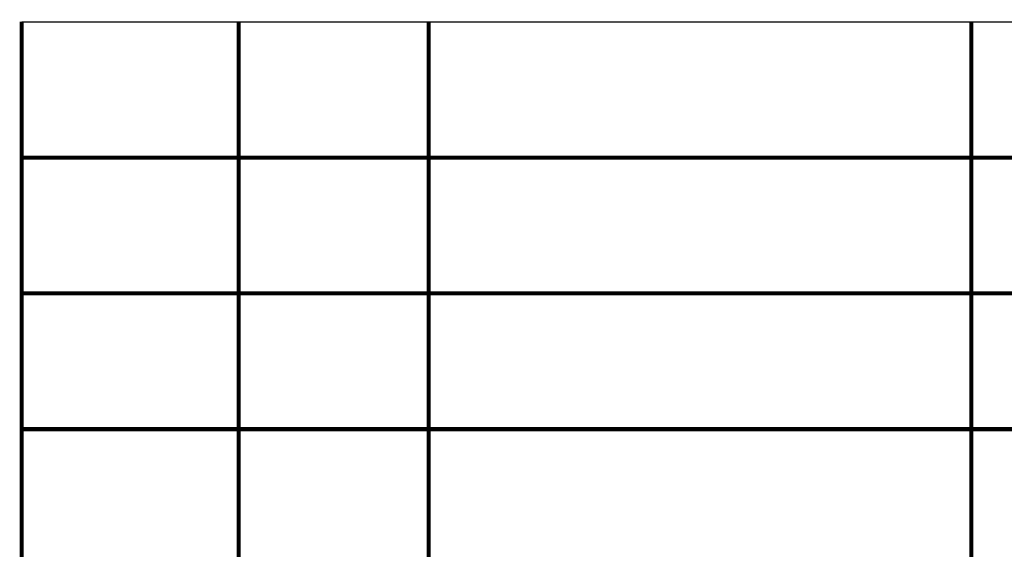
# Model space of a CAD drawing. Header units: millimetres. Extents: x 0 to 1782, y 0 to 1260.
# Tile 52 of 94: x 1227 to 1336, y 92 to 150. Entities that reach past the tile are written whole.
import ezdxf

# ---------------------------------------------------------------- set-up
doc = ezdxf.new("R2010")
doc.units = ezdxf.units.MM
doc.header["$LTSCALE"] = 98.01
doc.layers.add('G1000总_DXF_FORMAT', color=7, linetype='CONTINUOUS')

msp = doc.modelspace()

# ---------------------------------------------------------------- linework, layer by layer
at = {"layer": 'G1000总_DXF_FORMAT', "color": 7, "linetype": 'Continuous'}
msp.add_line((1227, 150), (1767, 150), dxfattribs=at)
at = {"layer": 'G1000总_DXF_FORMAT', "color": 7, "linetype": 'Continuous', "const_width": 0.45}
msp.add_lwpolyline([(1227, 15), (1227, 150)], dxfattribs=at)
at = {"layer": 'G1000总_DXF_FORMAT', "color": 1, "linetype": 'Continuous', "const_width": 0.45}
for points in [[(1251, 75), (1251, 150)], [(1272, 15), (1272, 150)], [(1332, 75), (1332, 150)], [(1227, 135), (1407, 135)], [(1227, 120), (1407, 120)], [(1227, 105), (1407, 105)]]:
    msp.add_lwpolyline(points, dxfattribs=at)

doc.saveas('drawing.dxf')
